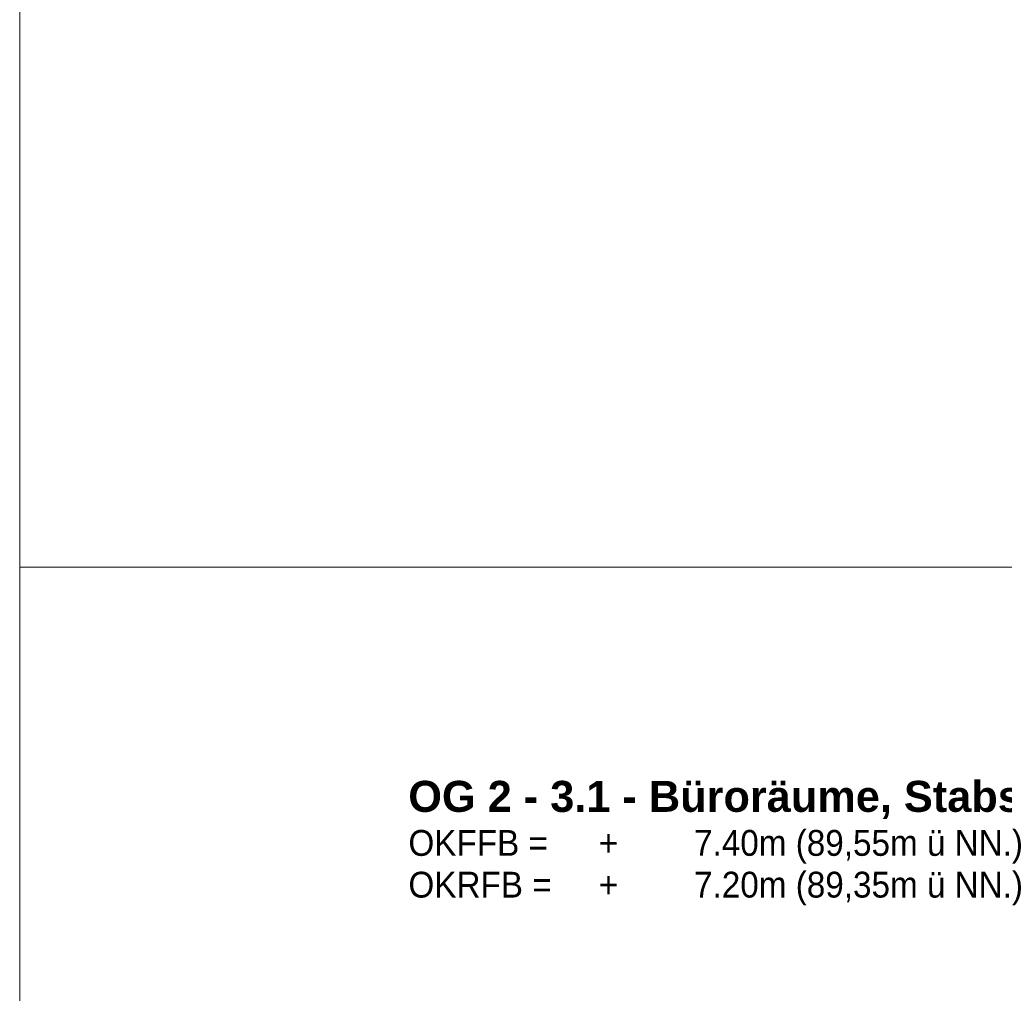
# Model space of a CAD drawing. Header units: metres. Extents: x 0.4 to 30.1, y -10.7 to 8.6.
# Tile 201 of 256: x 4 to 5, y 3.8 to 4.7. Entities that reach past the tile are written whole.
import ezdxf

# ---------------------------------------------------------------- set-up
doc = ezdxf.new("R2010")
doc.units = ezdxf.units.M
doc.layers.add('_Bodenaufbauten 20230510 (2D)', color=7, linetype='Continuous', lineweight=9)
doc.layers.add('Keine', color=7, linetype='Continuous', lineweight=9)
doc.styles.add('Arial', font='arial.ttf')
doc.styles.add('Arial (bold)', font='arialbd.ttf')

# ---------------------------------------------------------------- blocks, each defined once
blk = doc.blocks.new('Bodenaufbauten 20230510 (2D)')
at = {"layer": 'Keine', "color": 255, "flags": 128}
for points in [[(4, 6.6), (6, 6.6), (6, 4.2), (4, 4.2)], [(4, 4.2), (6, 4.2), (6, 1.8), (4, 1.8)]]:
    blk.add_lwpolyline(points, close=True, dxfattribs=at)
at = {"layer": 'Keine', "color": 7, "transparency": 33554687, "attachment_point": 1}
for s, insert, char_height, line_spacing_factor, style in [('OG 2 - 3.1 - Büroräume, Stabsraum', (4.3794, 3.99146), 0.0302617, 0.99019, 'Arial (bold)'), ('\\pxt1.154;OKFFB =^I+^I7.40m (89,55m ü NN.)\\POKRFB =^I+^I7.20m (89,35m ü NN.)', (4.3794, 3.94351), 0.0252181, 0.969122, 'Arial')]:
    blk.add_mtext(s, dxfattribs=dict(at, insert=insert, char_height=char_height, line_spacing_factor=line_spacing_factor, style=style))

msp = doc.modelspace()

# ---------------------------------------------------------------- block references
at = {"layer": '_Bodenaufbauten 20230510 (2D)'}
msp.add_blockref('Bodenaufbauten 20230510 (2D)', (0, 0), dxfattribs=at)

doc.saveas('drawing.dxf')
